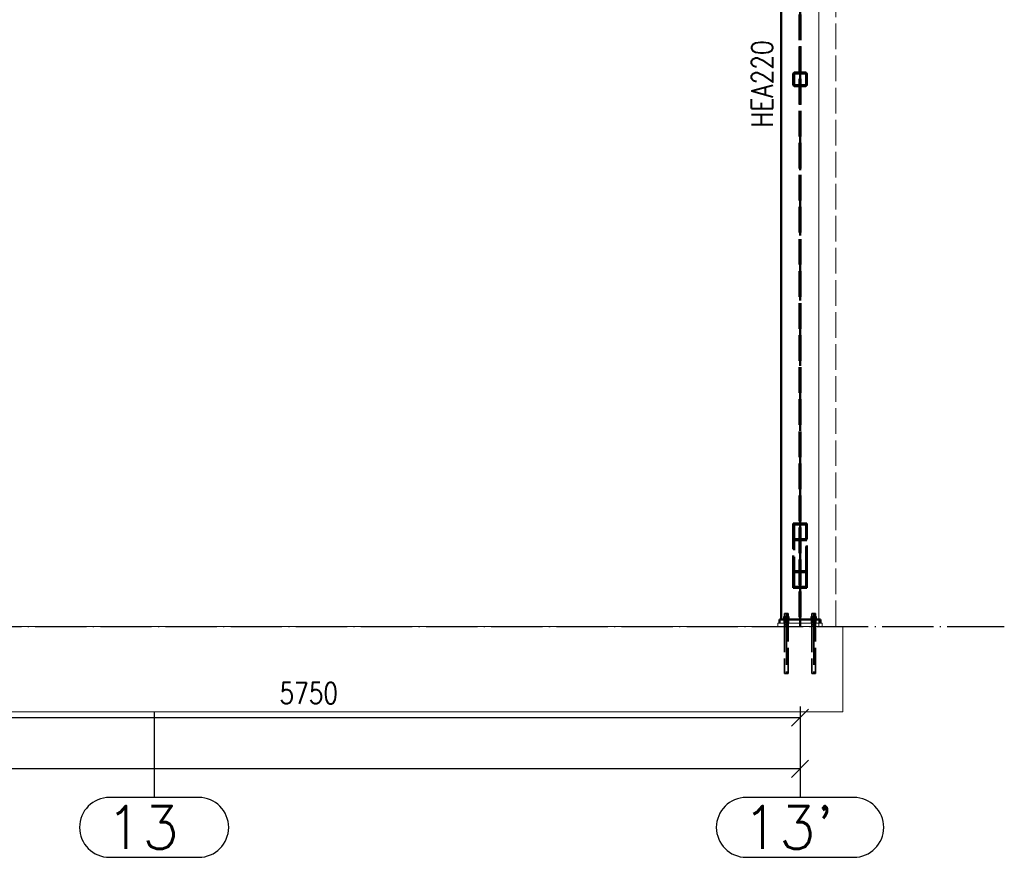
# Paper-space layout 'Layout1' of a CAD drawing. Extents: x -2 to 1033, y -36 to 596.
# Tile 90 of 256: x 192 to 307, y 349 to 447. Entities that reach past the tile are written whole.
import ezdxf

# ---------------------------------------------------------------- set-up
doc = ezdxf.new("R2010")
doc.units = 0
for name, pattern in [('ACAD_ISO02W100', [15, 12, -3]), ('ACAD_ISO04W100', [30.5, 24, -3, 0.5, -3]), ('HP_01_CER_B', [8, 5, -1, 1, -1])]:
    doc.linetypes.add(name, pattern=pattern)
doc.layers.get('0').update_dxf_attribs({"linetype": 'CONTINUOUS'})
doc.layers.get('DEFPOINTS').update_dxf_attribs({"color": 132, "linetype": 'CONTINUOUS'})
for name, color, linetype, lineweight in [('SS_KOTVY', 2, 'CONTINUOUS', 35), ('SS_KOTY', 3, 'CONTINUOUS', 25), ('SS_OSY_025', 7, 'HP_01_CER_B', 25), ('SS_PODKLADY', 9, 'CONTINUOUS', 13), ('SS_PODKLADY_PANELY', 9, 'CONTINUOUS', 13), ('SS_POPIS_PROFILU', 13, 'CONTINUOUS', 25), ('SS_SLOUPY KRAJNÍ', 143, 'CONTINUOUS', 50), ('SS_ZTUŽENÍ STĚNY', 203, 'CONTINUOUS', 50)]:
    doc.layers.add(name, color=color, linetype=linetype, lineweight=lineweight)
doc.styles.add('ROMANS', font='romans.shx', dxfattribs={"width": 0.8})
doc.styles.add('romans.shx', font='romans.shx', dxfattribs={"height": 5})
doc.dimstyles.new('A-1_(2.5)_50AS', dxfattribs={"dimtxt": 2.5, "dimasz": 2, "dimexe": 1, "dimexo": 2, "dimgap": 0, "dimtad": 0, "dimdec": 1, "dimlfac": 50, "dimrnd": 1, "dimtxsty": 'ROMANS', "dimblk1": 'OBLIQUE', "dimblk2": 'OBLIQUE', "dimsah": 1, "dimcen": 2, "dimclrd": 256, "dimclre": 256, "dimclrt": 256, "dimadec": 1, "dimazin": 2, "dimtfac": 0.714286, "dimtdec": 1, "dimtmove": 0, "dimatfit": 3, "dimldrblk": 'OPEN', "dimfxl": 1, "dimtvp": 1.142857, "dimtfill": 1, "dimtolj": 1, "dimlwd": -1, "dimlwe": -1, "dimarcsym": 0})

# ---------------------------------------------------------------- blocks, each defined once
blk = doc.blocks.new('_Oblique')
at = {"color": 0, "linetype": 'ByBlock', "lineweight": -2}
blk.add_line((-0.5, -0.5), (0.5, 0.5), dxfattribs=at)
blk = doc.blocks.new('*D9')
at = {"layer": 'DEFPOINTS', "color": 0, "transparency": 16777216}
for p in [(168, 369.03), (283, 369.03), (283, 365.73)]:
    blk.add_point(p, dxfattribs=at)
at = {"layer": 'SS_KOTY', "transparency": 16777216}
for p, q in [((168, 367.03), (168, 364.73)), ((283, 367.03), (283, 364.73)), ((168, 365.73), (283, 365.73))]:
    blk.add_line(p, q, dxfattribs=at)
at = {"layer": 'SS_KOTY', "transparency": 16777216, "xscale": 2, "yscale": 2, "zscale": 2, "rotation": 180}
blk.add_blockref('_Oblique', (168, 365.73), dxfattribs=at)
at = {"layer": 'SS_KOTY', "transparency": 16777216, "xscale": 2, "yscale": 2, "zscale": 2}
blk.add_blockref('_Oblique', (283, 365.73), dxfattribs=at)
at = {"layer": 'SS_KOTY', "transparency": 16777216, "insert": (225.5, 368.59), "char_height": 2.5, "attachment_point": 5, "style": 'ROMANS', "bg_fill": 3, "box_fill_scale": 1.1, "bg_fill_color": 256, "bg_fill_true_color": 13158600, "bg_fill_transparency": 0}
blk.add_mtext('\\A1;5750', dxfattribs=at)
blk = doc.blocks.new('_OPEN')
at = {"color": 0, "linetype": 'ByBlock'}
for p, q in [((-1, 0.167), (0, 0)), ((0, 0), (-1, -0.167)), ((0, 0), (-1, 0))]:
    blk.add_line(p, q, dxfattribs=at)
blk = doc.blocks.new('*D10')
at = {"layer": 'DEFPOINTS', "color": 0, "transparency": 16777216}
for p in [(53, 369.03), (283, 369.03), (53, 359.73)]:
    blk.add_point(p, dxfattribs=at)
at = {"layer": 'SS_KOTY', "transparency": 16777216}
for p, q in [((53, 367.03), (53, 358.73)), ((283, 367.03), (283, 358.73)), ((283, 359.73), (53, 359.73))]:
    blk.add_line(p, q, dxfattribs=at)
at = {"layer": 'SS_KOTY', "transparency": 16777216, "xscale": 2, "yscale": 2, "zscale": 2, "rotation": 180}
blk.add_blockref('_Oblique', (53, 359.73), dxfattribs=at)
at = {"layer": 'SS_KOTY', "transparency": 16777216, "xscale": 2, "yscale": 2, "zscale": 2}
blk.add_blockref('_Oblique', (283, 359.73), dxfattribs=at)
at = {"layer": 'SS_KOTY', "transparency": 16777216, "insert": (168, 362.59), "char_height": 2.5, "attachment_point": 5, "style": 'ROMANS', "bg_fill": 3, "box_fill_scale": 1.1, "bg_fill_color": 256, "bg_fill_true_color": 13158600, "bg_fill_transparency": 0}
blk.add_mtext('\\A1;11500', dxfattribs=at)

psp = doc.layouts.get("Layout1")

# ---------------------------------------------------------------- linework, layer by layer
at = {"layer": 'SS_KOTVY', "color": 7, "linetype": 'ACAD_ISO04W100', "ltscale": 0.25}
for p, q in [((281.03, 377.385), (281.77, 377.385)), ((281.03, 377.385), (281.77, 377.385)), ((281.4, 377.885), (281.4, 370.885)), ((281.4, 377.885), (281.4, 370.885)), ((281.4, 377.385), (281.4, 377.385)), ((281.4, 377.385), (281.4, 377.385)), ((284.23, 377.385), (284.97, 377.385)), ((284.23, 377.385), (284.97, 377.385)), ((284.6, 377.885), (284.6, 370.885)), ((284.6, 377.885), (284.6, 370.885)), ((284.6, 377.385), (284.6, 377.385)), ((284.6, 377.385), (284.6, 377.385)), ((281.2, 376.585), (281.6, 376.585)), ((281.2, 376.585), (281.6, 376.585)), ((281.4, 376.585), (281.4, 376.585)), ((281.4, 376.585), (281.4, 376.585)), ((284.4, 376.585), (284.8, 376.585)), ((284.4, 376.585), (284.8, 376.585)), ((284.6, 376.585), (284.6, 376.585)), ((284.6, 376.585), (284.6, 376.585))]:
    psp.add_line(p, q, dxfattribs=at)
at = {"layer": 'SS_KOTVY', "color": 1, "linetype": 'Continuous', "ltscale": 0.25}
for p, q in [((281.03, 377.245), (281.0371, 377.245)), ((281.03, 377.245), (281.03, 377.185)), ((281.0371, 377.245), (281.0582, 377.245)), ((281.0582, 377.245), (281.0924, 377.245)), ((281.0924, 377.245), (281.1384, 377.245)), ((281.4, 377.565), (281.1004, 377.565)), ((281.1004, 377.565), (281.1004, 377.245)), ((281.1384, 377.245), (281.1944, 377.245)), ((281.1944, 377.245), (281.2584, 377.245)), ((281.2152, 377.885), (281.2, 377.885)), ((281.2, 377.885), (281.2, 377.565)), ((281.2586, 377.885), (281.2152, 377.885)), ((281.2584, 377.245), (281.3278, 377.245)), ((281.3235, 377.885), (281.2586, 377.885)), ((281.4, 377.885), (281.3235, 377.885)), ((281.3278, 377.245), (281.4, 377.245)), ((281.4765, 377.885), (281.4, 377.885)), ((281.6996, 377.565), (281.4, 377.565)), ((281.4, 377.565), (281.4, 377.245)), ((281.4, 377.245), (281.4722, 377.245)), ((281.4722, 377.245), (281.5416, 377.245)), ((281.5414, 377.885), (281.4765, 377.885)), ((281.5848, 377.885), (281.5414, 377.885)), ((281.5416, 377.245), (281.6056, 377.245)), ((281.6, 377.885), (281.5848, 377.885)), ((281.6, 377.565), (281.6, 377.885)), ((281.6056, 377.245), (281.6616, 377.245)), ((281.6616, 377.245), (281.7076, 377.245)), ((281.6996, 377.245), (281.6996, 377.565)), ((281.7076, 377.245), (281.7418, 377.245)), ((281.7418, 377.245), (281.7629, 377.245)), ((281.7629, 377.245), (281.77, 377.245)), ((281.77, 377.185), (281.77, 377.245)), ((284.23, 377.245), (284.2371, 377.245)), ((284.23, 377.245), (284.23, 377.185)), ((284.2371, 377.245), (284.2582, 377.245)), ((284.2582, 377.245), (284.2924, 377.245)), ((284.2924, 377.245), (284.3384, 377.245)), ((284.6, 377.565), (284.3004, 377.565)), ((284.3004, 377.565), (284.3004, 377.245)), ((284.3384, 377.245), (284.3944, 377.245)), ((284.3944, 377.245), (284.4584, 377.245)), ((284.4152, 377.885), (284.4, 377.885)), ((284.4, 377.885), (284.4, 377.565)), ((284.4586, 377.885), (284.4152, 377.885)), ((284.4584, 377.245), (284.5278, 377.245)), ((284.5235, 377.885), (284.4586, 377.885)), ((284.6, 377.885), (284.5235, 377.885)), ((284.5278, 377.245), (284.6, 377.245)), ((284.6765, 377.885), (284.6, 377.885)), ((284.8996, 377.565), (284.6, 377.565)), ((284.6, 377.565), (284.6, 377.245)), ((284.6, 377.245), (284.6722, 377.245)), ((284.6722, 377.245), (284.7416, 377.245)), ((284.7414, 377.885), (284.6765, 377.885)), ((284.7848, 377.885), (284.7414, 377.885)), ((284.7416, 377.245), (284.8056, 377.245)), ((284.8, 377.885), (284.7848, 377.885)), ((284.8, 377.565), (284.8, 377.885)), ((284.8056, 377.245), (284.8616, 377.245)), ((284.8616, 377.245), (284.9076, 377.245)), ((284.8996, 377.245), (284.8996, 377.565)), ((284.9076, 377.245), (284.9418, 377.245)), ((284.9418, 377.245), (284.9629, 377.245)), ((284.9629, 377.245), (284.97, 377.245)), ((284.97, 377.185), (284.97, 377.245))]:
    psp.add_line(p, q, dxfattribs=at)
at = {"layer": 'SS_KOTVY', "color": 3, "linetype": 'ACAD_ISO02W100', "ltscale": 0.25}
for p, q in [((281.2, 377.185), (281.2, 376.785)), ((281.6, 376.785), (281.6, 377.185)), ((284.4, 377.185), (284.4, 376.785)), ((284.8, 376.785), (284.8, 377.185)), ((281.2, 376.785), (281.2, 376.385)), ((281.2, 376.385), (281.2, 370.885)), ((281.6, 376.385), (281.6, 376.785)), ((281.6, 370.885), (281.6, 376.385)), ((284.4, 376.785), (284.4, 376.385)), ((284.4, 376.385), (284.4, 370.885)), ((284.8, 370.885), (284.8, 376.785)), ((281.2, 370.885), (281.2038, 370.885)), ((281.2038, 370.885), (281.2152, 370.885)), ((281.2152, 370.885), (281.2337, 370.885)), ((281.2337, 370.885), (281.2586, 370.885)), ((281.2586, 370.885), (281.2889, 370.885)), ((281.2889, 370.885), (281.3235, 370.885)), ((281.3235, 370.885), (281.361, 370.885)), ((281.361, 370.885), (281.4, 370.885)), ((281.4, 370.885), (281.439, 370.885)), ((281.439, 370.885), (281.4765, 370.885)), ((281.4765, 370.885), (281.5111, 370.885)), ((281.5111, 370.885), (281.5414, 370.885)), ((281.5414, 370.885), (281.5663, 370.885)), ((281.5663, 370.885), (281.5848, 370.885)), ((281.5848, 370.885), (281.5962, 370.885)), ((281.5962, 370.885), (281.6, 370.885)), ((284.4, 370.885), (284.4038, 370.885)), ((284.4038, 370.885), (284.4152, 370.885)), ((284.4152, 370.885), (284.4337, 370.885)), ((284.4337, 370.885), (284.4586, 370.885)), ((284.4586, 370.885), (284.4889, 370.885)), ((284.4889, 370.885), (284.5235, 370.885)), ((284.5235, 370.885), (284.561, 370.885)), ((284.561, 370.885), (284.6, 370.885)), ((284.6, 370.885), (284.639, 370.885)), ((284.639, 370.885), (284.6765, 370.885)), ((284.6765, 370.885), (284.7111, 370.885)), ((284.7111, 370.885), (284.7414, 370.885)), ((284.7414, 370.885), (284.7663, 370.885)), ((284.7663, 370.885), (284.7848, 370.885)), ((284.7848, 370.885), (284.7962, 370.885)), ((284.7962, 370.885), (284.8, 370.885))]:
    psp.add_line(p, q, dxfattribs=at)
at = {"layer": 'SS_OSY_025', "linetype": 'ACAD_ISO04W100', "ltscale": 0.25}
for p, q in [((40.9892, 376.385), (301.9086, 376.385)), ((207.4022, 376.385), (207.4022, 376.385)), ((283, 376.385), (283, 376.385)), ((301.9086, 376.385), (301.9076, 376.385)), ((301.9076, 376.385), (306.9076, 376.385))]:
    psp.add_line(p, q, dxfattribs=at)
at = {"layer": 'SS_OSY_025', "linetype": 'Continuous', "ltscale": 0.25}
for p, q in [((212.6284, 356.386), (202.176, 356.386)), ((289.2976, 356.386), (276.7024, 356.386)), ((202.176, 349.386), (212.6284, 349.386)), ((276.7024, 349.386), (289.2976, 349.386))]:
    psp.add_line(p, q, dxfattribs=at)
for centre, start, end in [((202.176, 352.886), 90, 270), ((212.6284, 352.886), 270, 90), ((276.7024, 352.886), 90, 270), ((289.2976, 352.886), 270, 90)]:
    psp.add_arc(centre, 3.5, start, end, dxfattribs=at)
at = {"layer": 'SS_PODKLADY', "ltscale": 0.25}
for p, q in [((288, 376.385), (48, 376.385)), ((285.6, 376.785), (280.4, 376.785)), ((280.4, 376.785), (280.4, 376.385)), ((285.6, 376.385), (285.6, 376.785)), ((288, 366.385), (288, 376.385))]:
    psp.add_line(p, q, dxfattribs=at)
at = {"layer": 'SS_PODKLADY_PANELY', "color": 9, "linetype": 'ACAD_ISO02W100', "ltscale": 0.25}
for p, q in [((287.2, 506.908), (287.2, 376.385)), ((285.2, 376.385), (285.2, 377.185))]:
    psp.add_line(p, q, dxfattribs=at)
at = {"layer": 'SS_PODKLADY_PANELY', "color": 9, "linetype": 'Continuous', "ltscale": 0.25}
psp.add_line((285.2, 377.1851), (285.2, 505.4429), dxfattribs=at)
at = {"layer": 'SS_SLOUPY KRAJNÍ', "color": 1, "linetype": 'Continuous', "ltscale": 0.25}
for p, q in [((280.8, 504.1874), (280.8, 377.1851)), ((285.4, 377.185), (280.6, 377.185)), ((280.6, 377.185), (280.6, 376.785)), ((285.4, 376.785), (285.4, 377.185))]:
    psp.add_line(p, q, dxfattribs=at)
at = {"layer": 'SS_SLOUPY KRAJNÍ', "color": 3, "linetype": 'ACAD_ISO02W100', "ltscale": 0.25}
for p, q in [((282.93, 504.2081), (282.93, 377.1851)), ((283.07, 504.2081), (283.07, 377.1851)), ((281.18, 377.185), (281.18, 376.785)), ((281.62, 376.785), (281.62, 377.185)), ((284.38, 377.185), (284.38, 376.785)), ((284.82, 376.785), (284.82, 377.185))]:
    psp.add_line(p, q, dxfattribs=at)
at = {"layer": 'SS_SLOUPY KRAJNÍ', "color": 7, "linetype": 'ACAD_ISO04W100', "ltscale": 0.25}
psp.add_line((283, 376.385), (283, 504.385), dxfattribs=at)
at = {"layer": 'SS_ZTUŽENÍ STĚNY', "color": 3, "linetype": 'ACAD_ISO02W100', "ltscale": 0.25}
for p, q in [((282.2, 440.985), (282.2, 439.785)), ((282.3, 440.985), (282.3, 439.785)), ((283.6, 441.185), (282.4, 441.185)), ((283.6, 441.085), (282.4, 441.085)), ((283.7, 439.785), (283.7, 440.985)), ((283.8, 439.785), (283.8, 440.985)), ((283.6, 439.685), (282.4, 439.685)), ((282.4, 439.585), (283.6, 439.585)), ((283.8, 388.4231), (282.2, 388.4231)), ((282.2, 388.4231), (282.2, 382.8466)), ((283.8, 382.8466), (283.8, 388.4231)), ((283.7, 388.3007), (282.3, 388.3007)), ((282.3, 388.3007), (282.3, 382.7242)), ((283.7, 382.7242), (283.7, 388.3007)), ((283.8, 386.4646), (282.2, 386.4646)), ((283.7, 386.587), (282.3, 386.587)), ((282.2, 382.8466), (283.8, 382.8466)), ((282.2, 382.8466), (282.2, 380.8882)), ((282.3, 382.7242), (283.7, 382.7242)), ((282.3, 382.7242), (282.3, 381.0106)), ((283.7, 381.0106), (283.7, 382.7242)), ((283.8, 380.8882), (283.8, 382.8466)), ((282.2, 380.8882), (283.8, 380.8882)), ((282.3, 381.0106), (283.7, 381.0106))]:
    psp.add_line(p, q, dxfattribs=at)
at = {"layer": 'SS_ZTUŽENÍ STĚNY', "color": 7, "linetype": 'ACAD_ISO04W100', "ltscale": 0.25}
for p, q in [((283, 440.385), (283, 440.385)), ((283, 380.385), (283, 387.4439))]:
    psp.add_line(p, q, dxfattribs=at)
at = {"layer": 'SS_ZTUŽENÍ STĚNY', "color": 3, "linetype": 'ACAD_ISO02W100', "ltscale": 0.25}
for centre, start, end in [((282.4, 440.985), 90, 180), ((283.6, 440.985), 0, 90), ((282.4, 439.785), 180, 270), ((283.6, 439.785), 270, 0)]:
    psp.add_arc(centre, 0.2, start, end, dxfattribs=at)
at = {"layer": 'SS_ZTUŽENÍ STĚNY', "color": 3, "linetype": 'ACAD_ISO02W100', "ltscale": 0.25, "extrusion": (0, 6.12323e-17, -1)}
for centre, start, end in [((-282.4, 440.985), 0, 90), ((-283.6, 440.985), 90, 180), ((-282.4, 439.785), 270, 0), ((-283.6, 439.785), 180, 270)]:
    psp.add_arc(centre, 0.1, start, end, dxfattribs=at)

# ---------------------------------------------------------------- texts
at = {"layer": 'SS_OSY_025', "color": 7, "style": 'romans.shx'}
for s, p in [('13', (201.7372, 350.386)), ("13'", (276.2635, 350.386))]:
    psp.add_text(s, height=5, dxfattribs=at).set_placement(p)
at = {"layer": 'SS_POPIS_PROFILU', "color": 13, "style": 'romans.shx', "width": 0.8}
psp.add_text('HEA220', height=2.5, rotation=90, dxfattribs=at).set_placement((279.8, 434.7412))

# ---------------------------------------------------------------- dimensions: what is measured, and where the dimension line sits
at = {"layer": 'SS_KOTY'}
dim = psp.add_linear_dim(base=(283, 365.7326), p1=(168, 369.025), p2=(283, 369.025), dimstyle='A-1_(2.5)_50AS', override={"dimtmove": 1}, dxfattribs=at)
dim.commit()
dim.dimension.update_dxf_attribs({"geometry": '*D9', "text_midpoint": (225.5, 368.5897)})

# ---------------------------------------------------------------- next in the draw order: dimensions: what is measured, and where the dimension line sits
dim = psp.add_linear_dim(base=(53, 359.7326), p1=(283, 369.025), p2=(53, 369.025), dimstyle='A-1_(2.5)_50AS', override={"dimtmove": 1}, dxfattribs=at)
dim.commit()
dim.dimension.update_dxf_attribs({"geometry": '*D10', "text_midpoint": (168, 362.5897)})

# ---------------------------------------------------------------- next in the draw order: linework, layer by layer
at = {"layer": 'SS_OSY_025', "linetype": 'ACAD_ISO04W100', "ltscale": 0.25}
for p, q in [((207.4022, 366.385), (207.4022, 361.385)), ((283, 366.385), (283, 361.385)), ((207.4022, 361.385), (207.4022, 361.386)), ((207.4022, 361.386), (207.4022, 356.386)), ((283, 361.385), (283, 361.386)), ((283, 361.386), (283, 356.386))]:
    psp.add_line(p, q, dxfattribs=at)
at = {"layer": 'SS_PODKLADY', "ltscale": 0.25}
psp.add_line((48, 366.385), (288, 366.385), dxfattribs=at)

doc.saveas('drawing.dxf')
